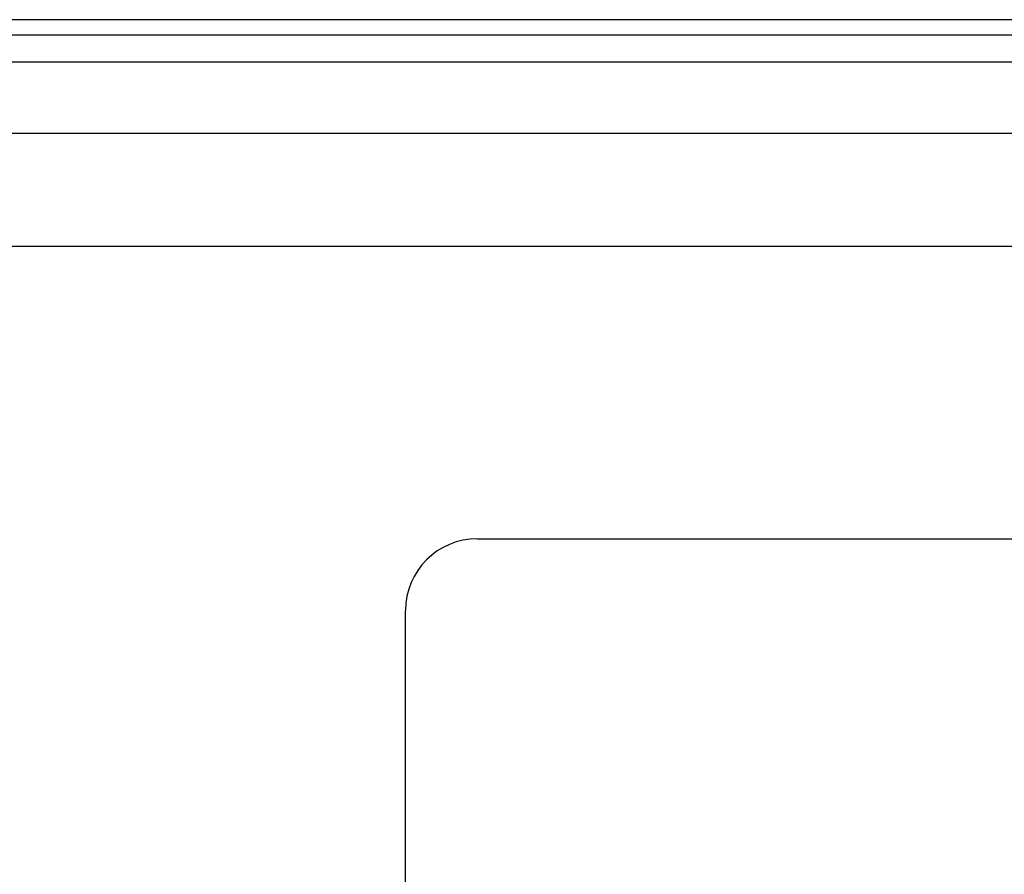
# Model space of a CAD drawing. Header units: inches. Extents: x 0 to 120, y -11 to 78.
# Tile 59 of 90: x 25.1 to 30.11, y 58.88 to 63.22. Entities that reach past the tile are written whole.
import ezdxf

# ---------------------------------------------------------------- set-up
doc = ezdxf.new("R2010")
doc.units = ezdxf.units.IN
doc.header["$LTSCALE"] = 7.213522
doc.header["$MEASUREMENT"] = 0
doc.layers.add('Visible Edges(ANSI)', color=7, linetype='Continuous', lineweight=25)
doc.layers.add('Visible Tangent Edges(ANSI)', color=7, linetype='Continuous', lineweight=25)

msp = doc.modelspace()

# ---------------------------------------------------------------- linework, layer by layer
at = {"layer": 'Visible Edges(ANSI)'}
for p, q in [((34.9023, 63.2241), (6.1604, 63.2241)), ((6.1604, 63.1465), (34.9023, 63.1465)), ((7.2305, 62.6475), (33.8023, 62.6475)), ((33.8023, 62.071), (7.2305, 62.071)), ((27.4276, 60.5837), (31.821, 60.5837)), ((27.0615, 58.0208), (27.0615, 60.2175))]:
    msp.add_line(p, q, dxfattribs=at)
msp.add_arc((27.4276, 60.2175), 0.3661, 90, 180, dxfattribs=at)
at = {"layer": 'Visible Tangent Edges(ANSI)'}
msp.add_line((6.1604, 63.0103), (34.9023, 63.0103), dxfattribs=at)

doc.saveas('drawing.dxf')
